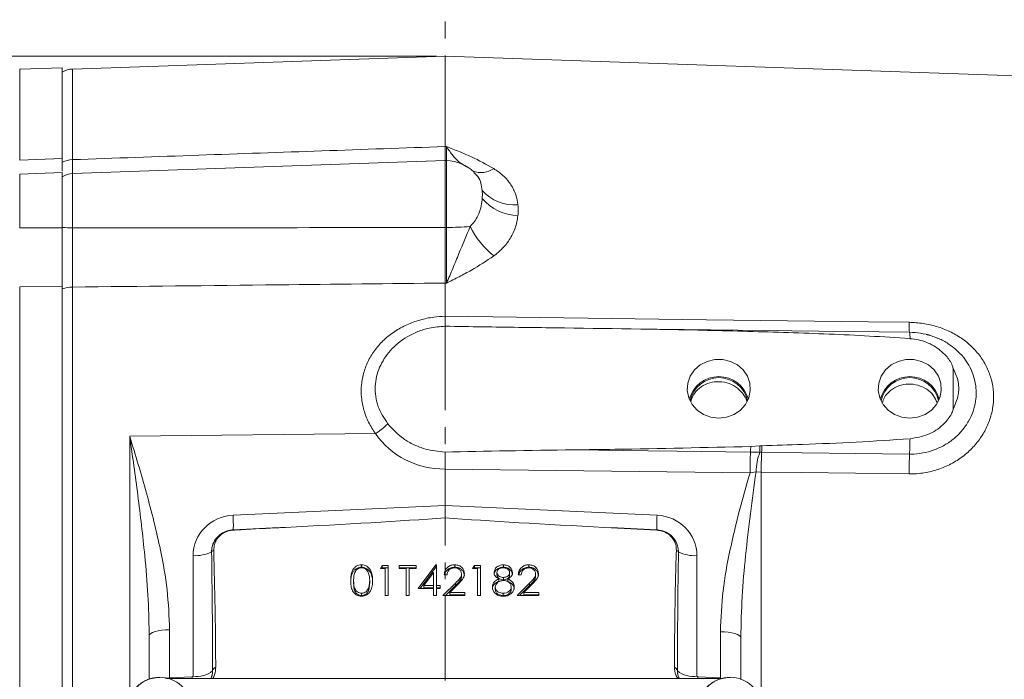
# Model space of a CAD drawing. Header units: inches. Extents: x 0.3 to 33.9, y 0.2 to 21.7.
# Tile 5 of 22: x 6.3 to 12.2, y 9.4 to 13.3. Entities that reach past the tile are written whole.
import ezdxf

# ---------------------------------------------------------------- set-up
doc = ezdxf.new("R2010")
doc.units = ezdxf.units.IN
doc.header["$MEASUREMENT"] = 0
doc.linetypes.add('CENTERX2', pattern=[0.8, 0.5, -0.1, 0.1, -0.1])
doc.layers.add('SLD-0', color=7, linetype='Continuous', lineweight=15)
doc.styles.add('SLDTEXTSTYLE0', font='TXT', dxfattribs={"width": 0.75})
doc.dimstyles.new('SLDDIMSTYLE0', dxfattribs={"dimtxt": 0.25, "dimasz": 0.13, "dimexe": 0, "dimexo": 0.0625, "dimgap": 0.0625, "dimtad": 0, "dimtih": 1, "dimtoh": 1, "dimrnd": 1e-09, "dimzin": 12, "dimdsep": 46, "dimtxsty": 'SLDTEXTSTYLE0', "dimsah": 1, "dimcen": 0.09, "dimadec": 0, "dimazin": 3, "dimtfac": 1, "dimtofl": 0, "dimtmove": 0, "dimatfit": 3, "dimfxl": 1, "dimfrac": 2, "dimtolj": 1, "dimtzin": 12, "dimarcsym": 0})

# ---------------------------------------------------------------- blocks, each defined once
blk = doc.blocks.new('_D_6')
at = {"layer": 'SLD-0'}
for p, q in [((4.8758, 11.643), (4.8758, 15.2266)), ((4.8758, 15.1016), (6.156, 15.1016)), ((6.2956, 15.1384), (6.2448, 15.1384)), ((6.2448, 15.1384), (6.2448, 14.7415)), ((7.4385, 15.1384), (7.4893, 15.1384)), ((7.4893, 15.1384), (7.4893, 14.7415)), ((8.8583, 15.1016), (7.578, 15.1016)), ((6.2448, 14.7415), (6.2956, 14.7415)), ((7.4893, 14.7415), (7.4385, 14.7415))]:
    blk.add_line(p, q, dxfattribs=at)
for points in [[(4.8758, 15.1016), (5.0058, 15.0816), (5.0058, 15.1216)], [(8.8583, 15.1016), (8.7283, 15.1216), (8.7283, 15.0816)]]:
    blk.add_solid(points, dxfattribs=at)
at = {"layer": 'SLD-0', "char_height": 0.25, "attachment_point": 1, "style": 'SLDTEXTSTYLE0'}
for s, insert in [('3.98', (6.4422, 15.5114, -0.8581)), ('101.16', (6.359, 15.0638, -0.8581))]:
    blk.add_mtext(s, dxfattribs=dict(at, insert=insert))
blk = doc.blocks.new('_D_7')
at = {"layer": 'SLD-0'}
for p, q in [((6.2838, 12.9724), (6.2838, 14.0317)), ((7.0919, 13.9435), (7.0411, 13.9435)), ((7.0411, 13.9435), (7.0411, 13.5467)), ((8.0501, 13.9435), (8.1009, 13.9435)), ((8.1009, 13.9435), (8.1009, 13.5467)), ((6.2838, 13.9067), (6.9524, 13.9067)), ((8.8583, 13.9067), (8.1897, 13.9067)), ((7.0411, 13.5467), (7.0919, 13.5467)), ((8.1009, 13.5467), (8.0501, 13.5467))]:
    blk.add_line(p, q, dxfattribs=at)
for points in [[(6.2838, 13.9067), (6.4138, 13.8867), (6.4138, 13.9267)], [(8.8583, 13.9067), (8.7283, 13.9267), (8.7283, 13.8867)]]:
    blk.add_solid(points, dxfattribs=at)
at = {"layer": 'SLD-0', "char_height": 0.25, "attachment_point": 1, "style": 'SLDTEXTSTYLE0'}
for s, insert in [('2.57', (7.1462, 14.3166, -0.8581)), ('65.39', (7.1554, 13.8689, -0.8581))]:
    blk.add_mtext(s, dxfattribs=dict(at, insert=insert))
blk = doc.blocks.new('_D_8')
at = {"layer": 'SLD-0'}
for p, q in [((13.3825, 12.1594), (13.3825, 14.0317)), ((10.5489, 13.9435), (10.4981, 13.9435)), ((10.4981, 13.9435), (10.4981, 13.5467)), ((11.6918, 13.9435), (11.7426, 13.9435)), ((11.7426, 13.9435), (11.7426, 13.5467)), ((8.8583, 13.9067), (10.4094, 13.9067)), ((13.3825, 13.9067), (11.8314, 13.9067)), ((10.4981, 13.5467), (10.5489, 13.5467)), ((11.7426, 13.5467), (11.6918, 13.5467))]:
    blk.add_line(p, q, dxfattribs=at)
for points in [[(8.8583, 13.9067), (8.9883, 13.8867), (8.9883, 13.9267)], [(13.3825, 13.9067), (13.2525, 13.9267), (13.2525, 13.8867)]]:
    blk.add_solid(points, dxfattribs=at)
at = {"layer": 'SLD-0', "char_height": 0.25, "attachment_point": 1, "style": 'SLDTEXTSTYLE0'}
for s, insert in [('4.52', (10.6955, 14.3166, -0.8581)), ('114.91', (10.6124, 13.8689, -0.8581))]:
    blk.add_mtext(s, dxfattribs=dict(at, insert=insert))
blk = doc.blocks.new('_D_9')
at = {"layer": 'SLD-0'}
for p, q in [((15.1743, 10.6564), (15.1743, 15.2266)), ((8.8583, 15.1016), (11.3053, 15.1016)), ((11.4448, 15.1384), (11.394, 15.1384)), ((11.394, 15.1384), (11.394, 14.7415)), ((12.5877, 15.1384), (12.6385, 15.1384)), ((12.6385, 15.1384), (12.6385, 14.7415)), ((15.1743, 15.1016), (12.7273, 15.1016)), ((11.394, 14.7415), (11.4448, 14.7415)), ((12.6385, 14.7415), (12.5877, 14.7415))]:
    blk.add_line(p, q, dxfattribs=at)
for points in [[(8.8583, 15.1016), (8.9883, 15.0816), (8.9883, 15.1216)], [(15.1743, 15.1016), (15.0443, 15.1216), (15.0443, 15.0816)]]:
    blk.add_solid(points, dxfattribs=at)
at = {"layer": 'SLD-0', "char_height": 0.25, "attachment_point": 1, "style": 'SLDTEXTSTYLE0'}
for s, insert in [('6.32', (11.5915, 15.5114, -0.8581)), ('160.43', (11.5083, 15.0638, -0.8581))]:
    blk.add_mtext(s, dxfattribs=dict(at, insert=insert))
blk = doc.blocks.new('_D_11')
at = {"layer": 'SLD-0'}
for p, q in [((8.8083, 13.0604), (2.4073, 13.0604)), ((2.5323, 13.0604), (2.5323, 9.6814)), ((1.9608, 9.3074), (1.9101, 9.3074)), ((1.9101, 9.3074), (1.9101, 8.9105)), ((3.1038, 9.3074), (3.1546, 9.3074)), ((3.1546, 9.3074), (3.1546, 8.9105)), ((1.9101, 8.9105), (1.9608, 8.9105)), ((2.5323, 5.4808), (2.5323, 8.8597)), ((3.1546, 8.9105), (3.1038, 8.9105)), ((5.3112, 5.4808), (2.4073, 5.4808))]:
    blk.add_line(p, q, dxfattribs=at)
for points in [[(2.5323, 13.0604), (2.5123, 12.9304), (2.5523, 12.9304)], [(2.5323, 5.4808), (2.5523, 5.6108), (2.5123, 5.6108)]]:
    blk.add_solid(points, dxfattribs=at)
at = {"layer": 'SLD-0', "char_height": 0.25, "attachment_point": 1, "style": 'SLDTEXTSTYLE0'}
for s, insert in [('7.58', (2.1075, 9.6804, -0.8581)), ('192.52', (2.0243, 9.2328, -0.8581))]:
    blk.add_mtext(s, dxfattribs=dict(at, insert=insert))

msp = doc.modelspace()

# ---------------------------------------------------------------- linework, layer by layer
at = {"color": 7, "linetype": 'Continuous', "lineweight": 15}
for p, q in [((8.8583, 13.0604), (6.6541, 12.9834)), ((12.4069, 12.9364), (8.8583, 13.0604)), ((8.8583, 12.5244), (8.8583, 13.0604)), ((6.5938, 12.9912), (6.3417, 12.9824)), ((6.5938, 12.4537), (6.5938, 12.9912)), ((8.867, 12.5241), (8.8583, 12.5244)), ((6.3417, 12.4448), (6.5938, 12.4537)), ((6.5938, 12.4316), (6.5938, 12.4537)), ((8.8583, 12.4414), (6.6541, 12.3644)), ((8.867, 12.4411), (8.8583, 12.4414)), ((8.8583, 12.4414), (8.8583, 12.0459)), ((6.5938, 12.3706), (6.3417, 12.3618)), ((6.5938, 12.0438), (6.5938, 12.3706)), ((6.3417, 12.0437), (6.5938, 12.0438)), ((8.867, 12.0459), (8.8583, 12.0459)), ((8.8583, 11.5199), (8.8583, 11.7165)), ((8.8583, 11.7165), (8.867, 11.7164)), ((6.3417, 11.6945), (6.5938, 11.6972)), ((6.3417, 8.2662), (6.3417, 11.6945)), ((6.5938, 8.2635), (6.5938, 11.6972)), ((6.6541, 8.2675), (6.6541, 11.6932)), ((8.8583, 11.5199), (8.8583, 11.5199)), ((11.8651, 11.2081), (11.8651, 10.9745)), ((6.9925, 10.8114), (8.4466, 10.8254)), ((10.6671, 10.7496), (10.7203, 10.7534)), ((10.7203, 10.7534), (10.7333, 10.7543)), ((10.6658, 10.7165), (10.7209, 10.7153)), ((8.8583, 10.4009), (8.8583, 10.616)), ((8.8583, 10.616), (10.6631, 10.5933)), ((8.8583, 10.616), (8.8583, 10.616)), ((10.6631, 10.5933), (10.6983, 10.599)), ((10.6983, 10.599), (10.7289, 10.598)), ((8.8583, 10.4009), (7.6039, 10.3428)), ((10.1126, 10.3428), (8.8583, 10.4009)), ((8.8583, 10.4009), (8.8583, 10.3269)), ((9.8027, 10.2708), (10.1112, 10.2547)), ((7.3675, 10.1036), (7.3675, 9.3907)), ((10.3491, 9.3907), (10.3491, 10.1036)), ((8.364, 10.0351), (8.364, 10.0495)), ((8.4758, 10.0267), (8.487, 10.0449)), ((8.5051, 10.0267), (8.4758, 10.0267)), ((8.4846, 10.0267), (8.487, 10.0306)), ((8.487, 10.0449), (8.5221, 10.0449)), ((8.487, 10.0306), (8.487, 10.0449)), ((8.487, 10.0306), (8.5221, 10.0306)), ((8.5051, 9.8675), (8.5051, 10.0267)), ((8.5221, 10.0449), (8.5221, 9.8675)), ((8.5879, 10.0449), (8.6878, 10.0449)), ((8.5879, 10.0267), (8.5879, 10.0449)), ((8.5879, 10.0306), (8.6878, 10.0306)), ((8.6293, 10.0267), (8.5879, 10.0267)), ((8.6293, 9.8675), (8.6293, 10.0267)), ((8.6464, 10.0267), (8.6464, 9.8675)), ((8.6878, 10.0267), (8.6464, 10.0267)), ((8.6878, 10.0449), (8.6878, 10.0267)), ((8.6999, 9.9085), (8.8037, 10.0495)), ((8.7105, 9.9085), (8.8037, 10.0351)), ((8.8037, 10.0495), (8.8071, 10.0495)), ((8.8037, 10.0351), (8.8037, 10.0495)), ((8.8037, 10.0351), (8.8071, 10.0351)), ((8.8071, 10.0495), (8.8071, 9.9267)), ((8.9154, 10.0351), (8.9154, 10.0495)), ((9.0215, 10.0267), (9.0326, 10.0449)), ((9.0507, 10.0267), (9.0215, 10.0267)), ((9.0303, 10.0267), (9.0326, 10.0306)), ((9.0326, 10.0449), (9.0678, 10.0449)), ((9.0326, 10.0306), (9.0326, 10.0449)), ((9.0326, 10.0306), (9.0678, 10.0306)), ((9.0507, 9.8675), (9.0507, 10.0267)), ((9.0678, 10.0449), (9.0678, 9.8675)), ((9.2038, 10.0351), (9.2038, 10.0495)), ((9.3538, 10.0351), (9.3538, 10.0495)), ((8.7901, 10.0037), (8.7334, 9.9267)), ((8.7901, 9.9267), (8.7901, 10.0037)), ((8.8705, 9.9903), (8.8534, 9.9903)), ((8.9557, 9.981), (8.9557, 9.9953)), ((9.1652, 9.9894), (9.1652, 10.0037)), ((9.1759, 9.952), (9.1759, 9.9664)), ((9.2036, 9.9601), (9.2036, 9.9744)), ((9.2308, 9.952), (9.2308, 9.9664)), ((9.2407, 9.9897), (9.2407, 10.0041)), ((9.3089, 9.9903), (9.2919, 9.9903)), ((9.3942, 9.981), (9.3942, 9.9953)), ((8.3175, 9.9419), (8.3175, 9.9562)), ((8.4053, 9.8973), (8.4053, 9.9116)), ((8.4125, 9.9419), (8.4125, 9.9562)), ((8.7901, 9.9085), (8.6999, 9.9085)), ((8.7334, 9.9123), (8.7334, 9.9267)), ((8.7334, 9.9267), (8.7901, 9.9267)), ((8.7334, 9.9123), (8.7901, 9.9123)), ((8.7901, 9.9123), (8.7901, 9.9267)), ((8.7901, 9.8675), (8.7901, 9.9085)), ((8.8071, 9.9267), (8.829, 9.9267)), ((8.8071, 9.9123), (8.8071, 9.9267)), ((8.8071, 9.9123), (8.829, 9.9123)), ((8.8071, 9.9085), (8.8071, 9.8675)), ((8.829, 9.9085), (8.8071, 9.9085)), ((8.829, 9.9267), (8.829, 9.9085)), ((8.8461, 9.8675), (8.9198, 9.941)), ((8.8605, 9.8675), (8.9198, 9.9266)), ((8.9343, 9.9331), (8.8868, 9.8857)), ((8.9198, 9.9266), (8.9198, 9.941)), ((9.1555, 9.9029), (9.1555, 9.9172)), ((9.2505, 9.9046), (9.2505, 9.9189)), ((9.2846, 9.8675), (9.3582, 9.941)), ((9.2989, 9.8675), (9.3582, 9.9266)), ((9.3728, 9.9331), (9.3252, 9.8857)), ((9.3582, 9.9266), (9.3582, 9.941)), ((8.3646, 9.8669), (8.3646, 9.8812)), ((8.5221, 9.8675), (8.5051, 9.8675)), ((8.6464, 9.8675), (8.6293, 9.8675)), ((8.8071, 9.8675), (8.7901, 9.8675)), ((8.9752, 9.8675), (8.8461, 9.8675)), ((8.8868, 9.8857), (8.9752, 9.8857)), ((8.8868, 9.8714), (8.8868, 9.8857)), ((8.8868, 9.8714), (8.9752, 9.8714)), ((8.9752, 9.8857), (8.9752, 9.8675)), ((9.0678, 9.8675), (9.0507, 9.8675)), ((9.2029, 9.8669), (9.2029, 9.8812)), ((9.4137, 9.8675), (9.2846, 9.8675)), ((9.3252, 9.8857), (9.4137, 9.8857)), ((9.3252, 9.8714), (9.3252, 9.8857)), ((9.3252, 9.8714), (9.4137, 9.8714)), ((9.4137, 9.8857), (9.4137, 9.8675)), ((7.1078, 9.6467), (7.1083, 9.6308)), ((7.1083, 9.6308), (7.1083, 9.3724)), ((7.2289, 9.3796), (7.2289, 9.6652)), ((10.4876, 9.6531), (10.4876, 9.3796)), ((10.6083, 9.3701), (10.6083, 9.6186)), ((7.3626, 9.3858), (7.2289, 9.3796)), ((7.3675, 9.3907), (7.3626, 9.3858)), ((7.4832, 9.4222), (7.4815, 9.4077)), ((10.2355, 9.4076), (10.2367, 9.399)), ((10.3539, 9.3858), (10.3491, 9.3907)), ((10.4876, 9.3796), (10.3539, 9.3858)), ((10.4974, 9.3764), (7.2096, 9.3764))]:
    msp.add_line(p, q, dxfattribs=at)
at = {"color": 8, "linetype": 'Continuous', "lineweight": 15}
for p, q in [((6.3417, 12.4448), (6.3417, 12.9824)), ((6.6541, 12.447), (6.6541, 12.9834)), ((8.867, 12.4411), (8.867, 12.0459)), ((6.3417, 12.0437), (6.3417, 12.3618)), ((6.6541, 12.0434), (6.6541, 12.3644)), ((6.9925, 10.8114), (6.9925, 9.3194)), ((10.7289, 9.3144), (10.7289, 10.598)), ((7.2289, 9.3796), (7.229, 9.3764)), ((7.3626, 9.3858), (7.363, 9.3764)), ((10.3539, 9.3858), (10.3536, 9.3764)), ((10.4876, 9.3796), (10.4875, 9.3764))]:
    msp.add_line(p, q, dxfattribs=at)
at = {"color": 7, "linetype": 'Continuous', "lineweight": 15, "flags": 128}
for points in [[(11.6041, 11.4846), (11.3642, 11.4876), (10.4048, 11.5), (8.8583, 11.5199)], [(11.6072, 11.4253), (11.0701, 11.4321), (9.7943, 11.4483)], [(10.4783, 10.917), (10.5247, 10.9225), (10.5682, 10.9385), (10.6061, 10.9642), (10.6359, 10.9979), (10.6559, 11.0374), (10.6646, 11.0804), (10.6617, 11.124), (10.6472, 11.1655), (10.6221, 11.2024), (10.588, 11.2323), (10.547, 11.2534), (10.5017, 11.2642), (10.4549, 11.2642), (10.4095, 11.2534), (10.3685, 11.2323), (10.3344, 11.2024), (10.3093, 11.1655), (10.2949, 11.124), (10.2919, 11.0804), (10.3007, 11.0374), (10.3206, 10.9979), (10.3505, 10.9642), (10.3883, 10.9385), (10.4318, 10.9225), (10.4783, 10.917)], [(11.6083, 10.917), (11.6547, 10.9225), (11.6982, 10.9385), (11.7361, 10.9642), (11.7659, 10.9979), (11.7859, 11.0374), (11.7946, 11.0804), (11.7917, 11.124), (11.7772, 11.1655), (11.7521, 11.2024), (11.718, 11.2323), (11.677, 11.2534), (11.6317, 11.2642), (11.5849, 11.2642), (11.5395, 11.2534), (11.4985, 11.2323), (11.4644, 11.2024), (11.4393, 11.1655), (11.4249, 11.124), (11.4219, 11.0804), (11.4307, 11.0374), (11.4506, 10.9979), (11.4805, 10.9642), (11.5183, 10.9385), (11.5618, 10.9225), (11.6083, 10.917)], [(9.6225, 10.7295), (10.0576, 10.7241), (10.2305, 10.7219), (10.6658, 10.7165)], [(10.7318, 10.7155), (10.9716, 10.7125), (11.607, 10.7046)], [(10.7289, 10.598), (10.9688, 10.595), (11.6041, 10.5871)], [(7.2289, 9.6652), (7.2052, 9.6643), (7.1824, 9.6622), (7.1616, 9.659), (7.1434, 9.6547), (7.1284, 9.6495), (7.1174, 9.6437), (7.1106, 9.6373), (7.1083, 9.6308)], [(10.4876, 9.6531), (10.5114, 9.6522), (10.5341, 9.6501), (10.555, 9.6469), (10.5732, 9.6426), (10.5881, 9.6374), (10.5992, 9.6315), (10.606, 9.6252), (10.6083, 9.6186)]]:
    msp.add_lwpolyline(points, dxfattribs=at)
at = {"color": 7, "linetype": 'Continuous', "lineweight": 15}
for centre, radius, start, end in [((6.6583, 12.8635), 0.12, 92, 122.51361), ((6.6574, 12.308), 0.139, 91.37839, 117.24891), ((8.8583, 12.1912), 0.25, 46.69034, 88), ((6.6583, 12.2445), 0.12, 92, 122.51361), ((9.2701, 12.4373), 0.2586, 222.11947, 274.33969), ((9.2998, 12.4045), 0.2895, 220.09861, 268.00418), ((6.6557, 12.8303), 0.787, 265.48462, 269.88045), ((8.8656, 14.1881), 2.1423, 270.03857, 273.78558), ((9.4671, 12.2784), 0.5134, 206.34605, 231.43211), ((6.6565, 11.5039), 0.1893, 90.73819, 109.35682), ((10.4783, 10.9821), 0.181, 15.2306, 164.7694), ((10.4783, 10.9832), 0.1737, 11.93504, 168.06496), ((11.6083, 10.9821), 0.181, 15.23061, 164.76939), ((11.6083, 10.9832), 0.1737, 11.93506, 168.06494), ((8.2265, 11.1702), 0.4092, 302.55088, 315.66415), ((9.1104, 10.8206), 2.4992, 357.33879, 359.41525), ((8.925, 10.8), 1.7428, 357.25501, 358.34587), ((9.8443, 10.7204), 0.8766, 359.66255, 2.15308), ((9.0243, 10.8009), 1.7096, 357.13688, 358.43652), ((13.5944, 10.59), 2.9313, 177.52697, 179.93567), ((11.0593, 10.5892), 0.3611, 159.55921, 178.43876), ((13.4944, 10.5894), 2.7655, 177.38672, 179.82343), ((14.3634, 10.5785), 2.7593, 177.38061, 179.82168), ((6.5515, 10.2805), 1.0543, 358.69535, 3.39106), ((11.165, 10.2805), 1.0542, 176.60866, 181.30493), ((7.6217, 10.2541), 0.0163, 171.57427, 177.89978), ((10.0949, 10.2541), 0.0164, 2.10845, 8.4175), ((7.3814, 10.3133), 0.2102, 266.1926, 297.08373), ((7.5163, 10.0891), 0.054, 119.60351, 136.62282), ((10.2002, 10.0891), 0.054, 43.37776, 60.39591), ((10.3351, 10.3133), 0.2102, 242.91629, 273.80738), ((7.5142, 9.4138), 0.0321, 113.25019, 164.74673), ((10.2024, 9.4138), 0.0321, 15.25346, 66.74962), ((7.1703, 9.1989), 0.1852, 2.71447, 177.28553), ((7.3916, 9.53), 0.1414, 260.18419, 310.35339), ((10.325, 9.53), 0.1414, 229.64658, 279.81585), ((10.5453, 9.1989), 0.1852, 2.71451, 177.28549)]:
    msp.add_arc(centre, radius, start, end, dxfattribs=at)
at = {"color": 8, "linetype": 'Continuous', "lineweight": 15}
for centre, radius, start, end in [((9.0706, 12.5044), 0.134, 249.31856, 304.76067), ((11.9275, 11.4692), 0.3238, 177.28459, 187.84466), ((11.4421, 11.396), 0.1676, 357.08879, 10.07211)]:
    msp.add_arc(centre, radius, start, end, dxfattribs=at)
at = {"color": 7, "linetype": 'Continuous', "lineweight": 15}
for centre, major_axis, ratio, start_param, end_param in [((8.8625, 11.0985), (0.4929, 0.0872), 0.962793, 3.561487, 4.53521), ((10.8139, 10.6245), (3.4254, 0), 0.032706, 1.926023, 2.17838), ((7.6125, 10.1067), (0.2415, 0.0428), 0.962793, 1.4369, 2.97279), ((6.5213, 10.326), (3.1511, 0.1027), 0.035536, 5.168987, 5.546744), ((11.1953, 10.326), (3.1511, -0.1027), 0.035536, 3.878034, 4.255791), ((10.1041, 10.1067), (0.2415, -0.0428), 0.962793, 0.168803, 1.704693), ((-25.3686, 8.8508), (75.3191, 3.441), 0.001485, 5.165463, 5.170022), ((43.0852, 8.8508), (75.3191, -3.441), 0.001485, 4.254756, 4.259315), ((7.3633, 9.2139), (0.0043, 2.6055), 0.046027, 4.792529, 5.070198), ((10.3533, 9.2139), (-0.0043, 2.6055), 0.046027, 1.212987, 1.490656)]:
    msp.add_ellipse(centre, major_axis=major_axis, ratio=ratio, start_param=start_param, end_param=end_param, dxfattribs=at)
at = {"color": 8, "linetype": 'Continuous', "lineweight": 15}
msp.add_ellipse((7.2333, 9.3249), major_axis=(0.1249, 0.0102), ratio=0.438104, start_param=1.569865, end_param=1.771679, dxfattribs=at)
at = {"color": 7, "linetype": 'Continuous', "lineweight": 15}
for points, knots in [([(8.8583, 12.5244), (8.3725, 12.5074), (7.6378, 12.4817), (6.903, 12.4558), (6.6541, 12.447)], [0, 0, 0, 0, 0.661168, 1, 1, 1, 1]), ([(8.8583, 12.5244), (8.8583, 12.5096), (8.8583, 12.4794), (8.8583, 12.4504), (8.8583, 12.4428), (8.8583, 12.4391)], [0, 0, 0, 0, 0.329952, 0.67005, 1, 1, 1, 1]), ([(9.147, 12.3943), (9.1036, 12.4184), (9.0381, 12.4547), (8.9418, 12.4949), (8.8923, 12.5144), (8.8673, 12.524), (8.867, 12.5241)], [0, 0, 0, 0, 0.493398, 0.745029, 0.997453, 1, 1, 1, 1]), ([(6.5938, 12.3797), (6.5938, 12.3873), (6.5938, 12.4041), (6.5938, 12.4362), (6.5938, 12.4537)], [0, 0, 0, 0, 0.451661, 1, 1, 1, 1]), ([(9.2897, 12.1795), (9.2892, 12.184), (9.286, 12.2095), (9.2734, 12.2554), (9.2427, 12.31), (9.2006, 12.3573), (9.165, 12.3819), (9.147, 12.3943)], [0, 0, 0, 0, 0.054789, 0.306863, 0.566571, 0.779999, 1, 1, 1, 1]), ([(9.0784, 12.2181), (9.0781, 12.2147), (9.0766, 12.1964), (9.0705, 12.1616), (9.0529, 12.1059), (9.0241, 12.0712), (9.007, 12.0506)], [0, 0, 0, 0, 0.061603, 0.328468, 0.601193, 1, 1, 1, 1]), ([(9.2897, 12.1152), (9.2906, 12.126), (9.2923, 12.1477), (9.2906, 12.1689), (9.2897, 12.1795)], [0, 0, 0, 0, 0.5, 1, 1, 1, 1]), ([(9.147, 11.877), (9.1645, 11.8912), (9.2001, 11.9201), (9.2434, 11.9758), (9.277, 12.0418), (9.2854, 12.0904), (9.2897, 12.1152)], [0, 0, 0, 0, 0.21336, 0.43352, 0.711269, 1, 1, 1, 1]), ([(6.5938, 11.6972), (6.5938, 11.7249), (6.5938, 11.7763), (6.5938, 11.8608), (6.5938, 11.9492), (6.5938, 12.0107), (6.5938, 12.0438)], [0, 0, 0, 0, 0.266835, 0.494114, 0.727989, 1, 1, 1, 1]), ([(6.6541, 11.6932), (6.654, 11.7189), (6.6538, 11.7712), (6.6538, 11.8588), (6.6538, 11.9508), (6.654, 12.0121), (6.6541, 12.0434)], [0, 0, 0, 0, 0.245724, 0.500002, 0.745724, 1, 1, 1, 1]), ([(8.8583, 12.0459), (8.4691, 12.0452), (7.7344, 12.0439), (6.9997, 12.0435), (6.6541, 12.0434)], [0, 0, 0, 0, 0.529676, 1, 1, 1, 1]), ([(8.8583, 12.0459), (8.8583, 12.0174), (8.8583, 11.9595), (8.8583, 11.8741), (8.8583, 11.7911), (8.8583, 11.7416), (8.8583, 11.7165)], [0, 0, 0, 0, 0.246215, 0.500001, 0.746214, 1, 1, 1, 1]), ([(9.007, 12.0506), (8.9845, 11.9969), (8.9491, 11.9126), (8.9037, 11.8011), (8.8795, 11.7443), (8.8671, 11.7167), (8.867, 11.7164)], [0, 0, 0, 0, 0.458943, 0.721865, 0.99767, 1, 1, 1, 1]), ([(8.867, 12.0459), (8.8672, 12.0182), (8.8675, 11.962), (8.8676, 11.8773), (8.8675, 11.7932), (8.8672, 11.7423), (8.867, 11.7164)], [0, 0, 0, 0, 0.239385, 0.485722, 0.738731, 1, 1, 1, 1]), ([(8.867, 11.7164), (8.8673, 11.7166), (8.8923, 11.7291), (8.9418, 11.7541), (9.0381, 11.8046), (9.1036, 11.8482), (9.147, 11.877)], [0, 0, 0, 0, 0.002547, 0.254971, 0.506602, 1, 1, 1, 1]), ([(6.6541, 11.6932), (7.0601, 11.6975), (7.7948, 11.7052), (8.5295, 11.713), (8.8583, 11.7165)], [0, 0, 0, 0, 0.55255, 1, 1, 1, 1]), ([(8.8583, 11.5199), (8.8361, 11.5187), (8.786, 11.5161), (8.7094, 11.4996), (8.6313, 11.4714), (8.5597, 11.4318), (8.4968, 11.3828), (8.4444, 11.3249), (8.4037, 11.2603), (8.3761, 11.1898), (8.3618, 11.1158), (8.362, 11.0399), (8.3762, 10.9645), (8.4036, 10.8914), (8.4323, 10.8474), (8.4466, 10.8254)], [0, 0, 0, 0, 0.063203, 0.143144, 0.223081, 0.302355, 0.381619, 0.459397, 0.53716, 0.614037, 0.690903, 0.767944, 0.844988, 0.922487, 1, 1, 1, 1]), ([(8.8583, 11.5199), (8.8583, 11.5089), (8.8584, 11.4869), (8.8584, 11.4683), (8.8584, 11.4634), (8.8584, 11.4615)], [0, 0, 0, 0, 0.381475, 0.762946, 1, 1, 1, 1]), ([(11.6041, 10.5871), (11.6238, 10.5875), (11.6715, 10.5884), (11.746, 10.6028), (11.8249, 10.6306), (11.8975, 10.671), (11.9617, 10.7217), (12.0156, 10.7817), (12.058, 10.8484), (12.0874, 10.9203), (12.1036, 10.9953), (12.1054, 11.0711), (12.0933, 11.146), (12.0669, 11.2172), (12.0276, 11.2831), (11.9763, 11.3414), (11.915, 11.3914), (11.845, 11.4314), (11.7685, 11.461), (11.6874, 11.4801), (11.6319, 11.4831), (11.6041, 11.4846)], [0, 0, 0, 0, 0.038378, 0.09291, 0.14744, 0.201566, 0.255685, 0.308751, 0.361806, 0.414177, 0.466541, 0.51909, 0.571642, 0.624715, 0.677797, 0.731116, 0.784444, 0.838115, 0.891792, 0.945895, 1, 1, 1, 1]), ([(8.5191, 10.8843), (8.4979, 10.9169), (8.4652, 10.9671), (8.447, 11.0447), (8.4426, 11.1239), (8.4654, 11.2207), (8.5315, 11.3231), (8.615, 11.3913), (8.6965, 11.4306), (8.7717, 11.4546), (8.8269, 11.459), (8.8584, 11.4615)], [0, 0, 0, 0, 0.1399507, 0.215666, 0.2913662, 0.4326334, 0.5748748, 0.7273899, 0.8092192, 0.8910564, 1, 1, 1, 1]), ([(8.8584, 11.4615), (8.9326, 11.4601), (9.1493, 11.4561), (9.366, 11.4535), (9.5085, 11.4518)], [0, 0, 0, 0, 0.342434, 1, 1, 1, 1]), ([(11.6095, 11.3875), (11.5297, 11.393), (11.2903, 11.4094), (10.8905, 11.424), (10.27, 11.4416), (9.8092, 11.4477), (9.5085, 11.4518)], [0, 0, 0, 0, 0.114166, 0.342488, 0.570881, 1, 1, 1, 1]), ([(11.7702, 11.3905), (11.7588, 11.3954), (11.7275, 11.4089), (11.6724, 11.4214), (11.6289, 11.424), (11.6072, 11.4253)], [0, 0, 0, 0, 0.221881, 0.612286, 1, 1, 1, 1]), ([(11.8651, 11.2081), (11.8634, 11.2153), (11.8565, 11.244), (11.8193, 11.2945), (11.7522, 11.3491), (11.6751, 11.3794), (11.6261, 11.3855), (11.6095, 11.3875)], [0, 0, 0, 0, 0.070467, 0.277117, 0.563291, 0.852377, 1, 1, 1, 1]), ([(11.7251, 11.407), (11.722, 11.4082), (11.7159, 11.4108), (11.7091, 11.4113), (11.7057, 11.4116)], [0, 0, 0, 0, 0.491657, 1, 1, 1, 1]), ([(11.8651, 11.2081), (11.8716, 11.1957), (11.8909, 11.159), (11.8998, 11.1062), (11.8952, 11.0387), (11.8777, 11.0013), (11.8651, 10.9745)], [0, 0, 0, 0, 0.1693715, 0.5001378, 0.6420923, 1, 1, 1, 1]), ([(10.6436, 11.0156), (10.6436, 11.016), (10.6414, 11.0343), (10.6195, 11.0667), (10.5796, 11.1056), (10.526, 11.1293), (10.4677, 11.1358), (10.4103, 11.1243), (10.3612, 11.096), (10.3257, 11.0575), (10.3166, 11.0265), (10.3126, 11.013)], [0, 0, 0, 0, 0.003081, 0.13109, 0.259145, 0.387161, 0.515039, 0.64293, 0.771116, 0.899571, 1, 1, 1, 1]), ([(11.7696, 11.0097), (11.7637, 11.0236), (11.7506, 11.0543), (11.7101, 11.0904), (11.6577, 11.1147), (11.5992, 11.1216), (11.5418, 11.1107), (11.4924, 11.0828), (11.4579, 11.0465), (11.4489, 11.018), (11.4454, 11.0068)], [0, 0, 0, 0, 0.110539, 0.244207, 0.37784, 0.511323, 0.644808, 0.778602, 0.912691, 1, 1, 1, 1]), ([(11.6095, 10.7951), (11.6457, 10.8013), (11.7177, 10.8137), (11.8008, 10.8682), (11.8444, 10.9223), (11.8621, 10.9568), (11.8644, 10.9705), (11.8651, 10.9745)], [0, 0, 0, 0, 0.322606, 0.642638, 0.869131, 0.960935, 1, 1, 1, 1]), ([(8.8584, 10.7165), (8.819, 10.7204), (8.7555, 10.7266), (8.6737, 10.7588), (8.5935, 10.8039), (8.5482, 10.8529), (8.5191, 10.8843)], [0, 0, 0, 0, 0.297419, 0.479519, 0.666966, 1, 1, 1, 1]), ([(7.2289, 9.6652), (7.2255, 9.7438), (7.2187, 9.9019), (7.1701, 10.1723), (7.0942, 10.4751), (7.0267, 10.6986), (6.9927, 10.8107), (6.9925, 10.8114)], [0, 0, 0, 0, 0.2009478, 0.404035, 0.7007614, 0.9982532, 1, 1, 1, 1]), ([(10.7333, 10.7543), (10.8132, 10.7568), (10.9993, 10.7627), (11.2916, 10.774), (11.5035, 10.7881), (11.6095, 10.7951)], [0, 0, 0, 0, 0.273533, 0.636702, 1, 1, 1, 1]), ([(9.6225, 10.7295), (9.7025, 10.7306), (10.0508, 10.735), (10.3989, 10.7433), (10.6671, 10.7496)], [0, 0, 0, 0, 0.2297206, 1, 1, 1, 1]), ([(8.8584, 10.7165), (8.8584, 10.7096), (8.8584, 10.6911), (8.8584, 10.6559), (8.8583, 10.6293), (8.8583, 10.616)], [0, 0, 0, 0, 0.230653, 0.615325, 1, 1, 1, 1]), ([(10.7209, 10.7153), (10.7225, 10.7154), (10.7261, 10.7155), (10.7298, 10.7155), (10.7318, 10.7155)], [0, 0, 0, 0, 0.448953, 1, 1, 1, 1]), ([(10.6631, 10.5933), (10.6411, 10.5172), (10.5971, 10.3649), (10.5419, 10.1326), (10.4983, 9.8955), (10.4912, 9.7341), (10.4876, 9.6531)], [0, 0, 0, 0, 0.247523, 0.495355, 0.746644, 1, 1, 1, 1]), ([(10.6083, 9.6186), (10.6101, 9.6994), (10.6138, 9.8613), (10.6359, 10.1058), (10.6642, 10.3523), (10.6869, 10.5167), (10.6983, 10.599)], [0, 0, 0, 0, 0.243652, 0.488293, 0.743873, 1, 1, 1, 1]), ([(7.6055, 10.2565), (7.5935, 10.255), (7.5678, 10.2518), (7.5373, 10.2362), (7.5094, 10.213), (7.4876, 10.1825), (7.4778, 10.1497), (7.4772, 10.1308), (7.4771, 10.1262)], [0, 0, 0, 0, 0.175563, 0.377503, 0.49269, 0.711013, 0.929956, 1, 1, 1, 1]), ([(7.4897, 10.136), (7.4906, 10.1491), (7.4926, 10.1752), (7.5129, 10.2105), (7.5435, 10.2375), (7.5765, 10.2516), (7.5978, 10.2539), (7.6053, 10.2547)], [0, 0, 0, 0, 0.220211, 0.44058, 0.660996, 0.880133, 1, 1, 1, 1]), ([(7.6053, 10.2547), (7.6103, 10.2549), (7.6353, 10.2563), (7.7381, 10.2618), (7.836, 10.2668), (7.9139, 10.2708)], [0, 0, 0, 0, 0.048249, 0.242972, 1, 1, 1, 1]), ([(10.2395, 10.1262), (10.2389, 10.135), (10.2375, 10.1579), (10.2243, 10.1897), (10.2002, 10.2205), (10.1679, 10.2438), (10.1353, 10.2546), (10.1159, 10.2561), (10.1111, 10.2565)], [0, 0, 0, 0, 0.133793, 0.349994, 0.507744, 0.714733, 0.929626, 1, 1, 1, 1]), ([(10.1112, 10.2547), (10.1248, 10.2527), (10.1519, 10.2487), (10.1872, 10.2271), (10.2133, 10.1967), (10.2259, 10.1644), (10.2266, 10.1437), (10.2269, 10.136)], [0, 0, 0, 0, 0.215697, 0.431707, 0.649626, 0.869325, 1, 1, 1, 1]), ([(7.5015, 9.4433), (7.5014, 9.4541), (7.5011, 9.5362), (7.4991, 9.7672), (7.4935, 9.9872), (7.4897, 10.136)], [0, 0, 0, 0, 0.046774, 0.355545, 1, 1, 1, 1]), ([(10.2269, 10.136), (10.225, 10.0689), (10.2184, 9.8381), (10.2164, 9.6071), (10.2151, 9.4433)], [0, 0, 0, 0, 0.290691, 1, 1, 1, 1]), ([(8.3005, 9.9562), (8.3007, 9.9665), (8.3012, 9.9872), (8.308, 10.0128), (8.3198, 10.0305), (8.3322, 10.0411), (8.3473, 10.0482), (8.3584, 10.049), (8.364, 10.0495)], [0, 0, 0, 0, 0.2505258, 0.5001638, 0.625273, 0.7501985, 0.8751107, 1, 1, 1, 1]), ([(8.3005, 9.9418), (8.3007, 9.9522), (8.3012, 9.9728), (8.308, 9.9984), (8.3198, 10.0161), (8.3322, 10.0267), (8.3473, 10.0339), (8.3584, 10.0347), (8.364, 10.0351)], [0, 0, 0, 0, 0.250526, 0.500164, 0.625273, 0.750198, 0.875111, 1, 1, 1, 1]), ([(8.3646, 10.0313), (8.3602, 10.0309), (8.3515, 10.0301), (8.3399, 10.0238), (8.3307, 10.0151), (8.3223, 10.0007), (8.318, 9.9805), (8.3177, 9.9643), (8.3175, 9.9562)], [0, 0, 0, 0, 0.1248746, 0.2498889, 0.3747253, 0.4997887, 0.7495002, 1, 1, 1, 1]), ([(8.364, 10.0495), (8.3696, 10.0491), (8.3808, 10.0482), (8.4012, 10.0389), (8.4194, 10.0179), (8.4286, 9.9874), (8.4292, 9.9666), (8.4296, 9.9562)], [0, 0, 0, 0, 0.125169, 0.250336, 0.498865, 0.749016, 1, 1, 1, 1]), ([(8.364, 10.0351), (8.3696, 10.0347), (8.3808, 10.0339), (8.4012, 10.0246), (8.4194, 10.0036), (8.4286, 9.9731), (8.4292, 9.9523), (8.4296, 9.9418)], [0, 0, 0, 0, 0.125169, 0.250336, 0.498865, 0.749017, 1, 1, 1, 1]), ([(8.4125, 9.9562), (8.4118, 9.9727), (8.4108, 9.9974), (8.393, 10.0218), (8.3776, 10.03), (8.3689, 10.0309), (8.3646, 10.0313)], [0, 0, 0, 0, 0.500071, 0.749021, 0.874598, 1, 1, 1, 1]), ([(8.8534, 9.9903), (8.8545, 9.999), (8.8567, 10.0162), (8.8729, 10.0359), (8.8936, 10.0477), (8.9081, 10.0489), (8.9154, 10.0495)], [0, 0, 0, 0, 0.280029, 0.559515, 0.779668, 1, 1, 1, 1]), ([(8.8567, 9.9903), (8.8573, 9.994), (8.8593, 10.0062), (8.8731, 10.0215), (8.8935, 10.0334), (8.9081, 10.0346), (8.9154, 10.0351)], [0, 0, 0, 0, 0.142936, 0.47564, 0.737713, 1, 1, 1, 1]), ([(8.9145, 10.0313), (8.908, 10.0307), (8.895, 10.0294), (8.8804, 10.0184), (8.8725, 10.0045), (8.8711, 9.9951), (8.8705, 9.9903)], [0, 0, 0, 0, 0.279699, 0.558846, 0.779177, 1, 1, 1, 1]), ([(8.9557, 9.9953), (8.9549, 10.0008), (8.9533, 10.0118), (8.9417, 10.0234), (8.9284, 10.0303), (8.9191, 10.0309), (8.9145, 10.0313)], [0, 0, 0, 0, 0.279125, 0.558978, 0.77935, 1, 1, 1, 1]), ([(8.9154, 10.0495), (8.9238, 10.0487), (8.9408, 10.0473), (8.9596, 10.0328), (8.971, 10.0153), (8.9722, 10.0029), (8.9728, 9.9967)], [0, 0, 0, 0, 0.27989, 0.559224, 0.779583, 1, 1, 1, 1]), ([(8.9154, 10.0351), (8.9238, 10.0344), (8.9408, 10.0329), (8.9596, 10.0185), (8.971, 10.001), (8.9722, 9.9886), (8.9728, 9.9824)], [0, 0, 0, 0, 0.27989, 0.559223, 0.779582, 1, 1, 1, 1]), ([(9.1481, 10.004), (9.1495, 10.0111), (9.1522, 10.0253), (9.1679, 10.04), (9.1858, 10.0481), (9.1978, 10.049), (9.2038, 10.0495)], [0, 0, 0, 0, 0.278806, 0.558457, 0.77916, 1, 1, 1, 1]), ([(9.1481, 9.9896), (9.1495, 9.9967), (9.1522, 10.0109), (9.1679, 10.0257), (9.1858, 10.0338), (9.1978, 10.0347), (9.2038, 10.0351)], [0, 0, 0, 0, 0.278806, 0.558457, 0.77916, 1, 1, 1, 1]), ([(9.2029, 10.0313), (9.1979, 10.031), (9.1879, 10.0303), (9.1757, 10.0238), (9.1668, 10.0147), (9.1657, 10.0074), (9.1652, 10.0037)], [0, 0, 0, 0, 0.280651, 0.560566, 0.780622, 1, 1, 1, 1]), ([(9.2407, 10.0041), (9.2397, 10.0086), (9.2377, 10.0178), (9.2237, 10.0295), (9.2108, 10.0306), (9.2029, 10.0313)], [0, 0, 0, 0, 0.27897, 0.559918, 1, 1, 1, 1]), ([(9.2038, 10.0495), (9.2114, 10.0487), (9.2265, 10.0471), (9.2443, 10.0354), (9.2556, 10.0201), (9.257, 10.009), (9.2578, 10.0035)], [0, 0, 0, 0, 0.279929, 0.559623, 0.779945, 1, 1, 1, 1]), ([(9.2038, 10.0351), (9.2114, 10.0344), (9.2265, 10.0328), (9.2443, 10.0211), (9.2556, 10.0058), (9.257, 9.9947), (9.2578, 9.9891)], [0, 0, 0, 0, 0.279929, 0.559623, 0.779945, 1, 1, 1, 1]), ([(9.2919, 9.9903), (9.293, 9.999), (9.2952, 10.0162), (9.3114, 10.0359), (9.332, 10.0477), (9.3466, 10.0489), (9.3538, 10.0495)], [0, 0, 0, 0, 0.280029, 0.559515, 0.779667, 1, 1, 1, 1]), ([(9.2951, 9.9903), (9.2957, 9.994), (9.2977, 10.0062), (9.3116, 10.0215), (9.332, 10.0334), (9.3465, 10.0346), (9.3538, 10.0351)], [0, 0, 0, 0, 0.142936, 0.47564, 0.737713, 1, 1, 1, 1]), ([(9.353, 10.0313), (9.3465, 10.0307), (9.3335, 10.0294), (9.3188, 10.0184), (9.3109, 10.0045), (9.3096, 9.9951), (9.3089, 9.9903)], [0, 0, 0, 0, 0.279699, 0.558846, 0.779177, 1, 1, 1, 1]), ([(9.3942, 9.9953), (9.3934, 10.0008), (9.3918, 10.0118), (9.3802, 10.0234), (9.3668, 10.0303), (9.3576, 10.0309), (9.353, 10.0313)], [0, 0, 0, 0, 0.279125, 0.558978, 0.77935, 1, 1, 1, 1]), ([(9.3538, 10.0495), (9.3623, 10.0487), (9.3792, 10.0473), (9.398, 10.0328), (9.4094, 10.0153), (9.4106, 10.0029), (9.4112, 9.9967)], [0, 0, 0, 0, 0.27989, 0.559224, 0.779583, 1, 1, 1, 1]), ([(9.3538, 10.0351), (9.3623, 10.0344), (9.3792, 10.0329), (9.398, 10.0185), (9.4094, 10.001), (9.4106, 9.9886), (9.4112, 9.9824)], [0, 0, 0, 0, 0.27989, 0.559223, 0.779582, 1, 1, 1, 1]), ([(8.9198, 9.941), (8.9289, 9.9497), (8.9416, 9.9619), (8.9542, 9.9808), (8.9552, 9.9905), (8.9557, 9.9953)], [0, 0, 0, 0, 0.5607163, 0.7805313, 1, 1, 1, 1]), ([(8.9198, 9.9266), (8.9289, 9.9354), (8.9416, 9.9476), (8.9542, 9.9665), (8.9552, 9.9762), (8.9557, 9.981)], [0, 0, 0, 0, 0.560717, 0.780532, 1, 1, 1, 1]), ([(8.9728, 9.9967), (8.972, 9.9897), (8.9704, 9.9756), (8.9553, 9.9544), (8.9423, 9.9412), (8.9343, 9.9331)], [0, 0, 0, 0, 0.279289, 0.559153, 1, 1, 1, 1]), ([(9.1384, 9.9178), (9.139, 9.9237), (9.1403, 9.9355), (9.153, 9.9539), (9.1672, 9.9616), (9.1759, 9.9664)], [0, 0, 0, 0, 0.279987, 0.559902, 1, 1, 1, 1]), ([(9.1759, 9.9664), (9.1677, 9.9714), (9.1563, 9.9785), (9.1491, 9.9934), (9.1485, 10.0004), (9.1481, 10.004)], [0, 0, 0, 0, 0.557752, 0.778933, 1, 1, 1, 1]), ([(9.1652, 10.0037), (9.1663, 9.999), (9.1684, 9.9896), (9.1797, 9.9806), (9.1915, 9.9752), (9.1995, 9.9747), (9.2036, 9.9744)], [0, 0, 0, 0, 0.277721, 0.558224, 0.779072, 1, 1, 1, 1]), ([(9.1652, 9.9894), (9.1663, 9.9847), (9.1684, 9.9752), (9.1797, 9.9663), (9.1915, 9.9609), (9.1995, 9.9604), (9.2036, 9.9601)], [0, 0, 0, 0, 0.27772, 0.558223, 0.779071, 1, 1, 1, 1]), ([(9.2036, 9.9744), (9.2086, 9.9749), (9.2187, 9.9759), (9.2309, 9.9831), (9.2389, 9.993), (9.2401, 10.0004), (9.2407, 10.0041)], [0, 0, 0, 0, 0.280237, 0.560144, 0.780436, 1, 1, 1, 1]), ([(9.2036, 9.9601), (9.2086, 9.9606), (9.2187, 9.9616), (9.2309, 9.9688), (9.2389, 9.9787), (9.2401, 9.9861), (9.2407, 9.9897)], [0, 0, 0, 0, 0.280237, 0.560144, 0.780434, 1, 1, 1, 1]), ([(9.2578, 10.0035), (9.2573, 9.999), (9.2565, 9.9902), (9.2475, 9.9762), (9.2371, 9.9701), (9.2308, 9.9664)], [0, 0, 0, 0, 0.280158, 0.560242, 1, 1, 1, 1]), ([(9.2308, 9.9664), (9.2415, 9.9603), (9.2566, 9.9518), (9.2664, 9.9328), (9.2671, 9.9237), (9.2675, 9.9192)], [0, 0, 0, 0, 0.558271, 0.779088, 1, 1, 1, 1]), ([(9.3582, 9.941), (9.3674, 9.9497), (9.3801, 9.9619), (9.3926, 9.9808), (9.3937, 9.9905), (9.3942, 9.9953)], [0, 0, 0, 0, 0.5607164, 0.7805313, 1, 1, 1, 1]), ([(9.3582, 9.9266), (9.3674, 9.9354), (9.3801, 9.9476), (9.3926, 9.9665), (9.3937, 9.9762), (9.3942, 9.981)], [0, 0, 0, 0, 0.560717, 0.780532, 1, 1, 1, 1]), ([(9.4112, 9.9967), (9.4105, 9.9897), (9.4089, 9.9756), (9.3937, 9.9544), (9.3807, 9.9412), (9.3728, 9.9331)], [0, 0, 0, 0, 0.279289, 0.559153, 1, 1, 1, 1]), ([(8.364, 9.863), (8.3584, 9.8634), (8.3473, 9.8643), (8.3272, 9.8736), (8.3094, 9.8947), (8.3013, 9.9252), (8.3007, 9.9458), (8.3005, 9.9562)], [0, 0, 0, 0, 0.125181, 0.2503511, 0.4987776, 0.7489455, 1, 1, 1, 1]), ([(8.3175, 9.9562), (8.3177, 9.9481), (8.318, 9.9319), (8.323, 9.9078), (8.3361, 9.8906), (8.3515, 9.8825), (8.3602, 9.8816), (8.3646, 9.8812)], [0, 0, 0, 0, 0.251085, 0.50137, 0.749629, 0.874877, 1, 1, 1, 1]), ([(8.3175, 9.9419), (8.3177, 9.9338), (8.318, 9.9176), (8.323, 9.8935), (8.3361, 9.8763), (8.3515, 9.8682), (8.3602, 9.8673), (8.3646, 9.8669)], [0, 0, 0, 0, 0.251085, 0.501371, 0.749628, 0.874877, 1, 1, 1, 1]), ([(8.4296, 9.9562), (8.4293, 9.9457), (8.4286, 9.9249), (8.4194, 9.8945), (8.4011, 9.8736), (8.3807, 9.8643), (8.3696, 9.8634), (8.364, 9.863)], [0, 0, 0, 0, 0.251002, 0.501138, 0.749612, 0.874807, 1, 1, 1, 1]), ([(8.3646, 9.8812), (8.3697, 9.8818), (8.3801, 9.883), (8.3962, 9.8931), (8.4018, 9.9046), (8.4053, 9.9116)], [0, 0, 0, 0, 0.280258, 0.560783, 1, 1, 1, 1]), ([(8.4053, 9.9116), (8.4077, 9.9198), (8.4121, 9.9344), (8.4124, 9.9496), (8.4125, 9.9562)], [0, 0, 0, 0, 0.5596, 1, 1, 1, 1]), ([(8.4053, 9.8973), (8.4077, 9.9055), (8.4121, 9.9201), (8.4124, 9.9352), (8.4125, 9.9419)], [0, 0, 0, 0, 0.559599, 1, 1, 1, 1]), ([(9.1384, 9.9034), (9.139, 9.9093), (9.1403, 9.9212), (9.153, 9.9396), (9.1672, 9.9473), (9.1759, 9.952)], [0, 0, 0, 0, 0.279987, 0.559902, 1, 1, 1, 1]), ([(9.2027, 9.863), (9.1935, 9.8635), (9.1752, 9.8646), (9.1538, 9.879), (9.1409, 9.8977), (9.1392, 9.9111), (9.1384, 9.9178)], [0, 0, 0, 0, 0.280545, 0.559269, 0.779816, 1, 1, 1, 1]), ([(9.204, 9.9562), (9.1973, 9.9557), (9.184, 9.9546), (9.1682, 9.9447), (9.1574, 9.9319), (9.1561, 9.9221), (9.1555, 9.9172)], [0, 0, 0, 0, 0.280283, 0.560138, 0.780299, 1, 1, 1, 1]), ([(9.1555, 9.9172), (9.1565, 9.9113), (9.1587, 9.8995), (9.1762, 9.8838), (9.1928, 9.8822), (9.2029, 9.8812)], [0, 0, 0, 0, 0.2798336, 0.5601988, 1, 1, 1, 1]), ([(9.2029, 9.8812), (9.2094, 9.8816), (9.2225, 9.8824), (9.2382, 9.8918), (9.2486, 9.9045), (9.2498, 9.9141), (9.2505, 9.9189)], [0, 0, 0, 0, 0.280602, 0.559962, 0.78018, 1, 1, 1, 1]), ([(9.2029, 9.8669), (9.2094, 9.8673), (9.2225, 9.8681), (9.2382, 9.8774), (9.2486, 9.8902), (9.2498, 9.8998), (9.2505, 9.9046)], [0, 0, 0, 0, 0.2806015, 0.5599618, 0.780179, 1, 1, 1, 1]), ([(9.2505, 9.9189), (9.2493, 9.9248), (9.2471, 9.9366), (9.2336, 9.9483), (9.219, 9.9552), (9.209, 9.9559), (9.204, 9.9562)], [0, 0, 0, 0, 0.278304, 0.55851, 0.779146, 1, 1, 1, 1]), ([(9.2308, 9.952), (9.2415, 9.9459), (9.2566, 9.9374), (9.2664, 9.9185), (9.2671, 9.9094), (9.2675, 9.9049)], [0, 0, 0, 0, 0.558272, 0.779089, 1, 1, 1, 1]), ([(9.2675, 9.9192), (9.2667, 9.9117), (9.2654, 9.8982), (9.2569, 9.8873), (9.2531, 9.8825)], [0, 0, 0, 0, 0.559346, 1, 1, 1, 1]), ([(8.3646, 9.8669), (8.3697, 9.8675), (8.3801, 9.8687), (8.3962, 9.8788), (8.4018, 9.8903), (8.4053, 9.8973)], [0, 0, 0, 0, 0.280258, 0.560781, 1, 1, 1, 1]), ([(9.1555, 9.9029), (9.1565, 9.897), (9.1587, 9.8851), (9.1762, 9.8695), (9.1928, 9.8679), (9.2029, 9.8669)], [0, 0, 0, 0, 0.279834, 0.560198, 1, 1, 1, 1]), ([(9.2531, 9.8825), (9.2449, 9.876), (9.2302, 9.8643), (9.2111, 9.8634), (9.2027, 9.863)], [0, 0, 0, 0, 0.5577579, 1, 1, 1, 1]), ([(7.4832, 9.3764), (7.4834, 9.3766), (7.4938, 9.3889), (7.4996, 9.4131), (7.501, 9.4359), (7.5015, 9.4433)], [0, 0, 0, 0, 0.007446, 0.678133, 1, 1, 1, 1]), ([(10.2151, 9.4433), (10.2161, 9.4275), (10.2176, 9.4034), (10.231, 9.3833), (10.2356, 9.3764)], [0, 0, 0, 0, 0.660171, 1, 1, 1, 1]), ([(7.1703, 9.3825), (7.155, 9.3815), (7.1337, 9.3802), (7.1036, 9.3713), (7.0791, 9.3608), (7.0524, 9.3436), (7.0279, 9.321), (7.0069, 9.2925), (6.9925, 9.259), (6.9853, 9.233), (6.986, 9.2187), (6.9861, 9.2171)], [0, 0, 0, 0, 0.163338, 0.228855, 0.337715, 0.451308, 0.573952, 0.703422, 0.839426, 0.98232, 1, 1, 1, 1]), ([(7.4819, 9.4077), (7.4806, 9.3979), (7.4792, 9.3872), (7.4727, 9.3773), (7.4722, 9.3764)], [0, 0, 0, 0, 0.909533, 1, 1, 1, 1]), ([(7.4738, 9.3764), (7.474, 9.3767), (7.4795, 9.3861), (7.4806, 9.3972), (7.4817, 9.408)], [0, 0, 0, 0, 0.032866, 1, 1, 1, 1]), ([(10.2347, 9.4085), (10.2344, 9.4093), (10.233, 9.4138), (10.2332, 9.4185), (10.2334, 9.4222)], [0, 0, 0, 0, 0.1921834, 1, 1, 1, 1]), ([(10.2443, 9.3764), (10.2438, 9.3771), (10.2377, 9.3863), (10.2344, 9.3975), (10.2346, 9.4076), (10.2346, 9.4085)], [0, 0, 0, 0, 0.061158, 0.917092, 1, 1, 1, 1]), ([(10.5453, 9.3825), (10.53, 9.3815), (10.5087, 9.3802), (10.4786, 9.3713), (10.4541, 9.3608), (10.4274, 9.3436), (10.4029, 9.321), (10.3819, 9.2925), (10.3675, 9.259), (10.3603, 9.233), (10.361, 9.2187), (10.3611, 9.2171)], [0, 0, 0, 0, 0.163338, 0.228855, 0.337714, 0.451308, 0.573953, 0.703422, 0.839426, 0.98232, 1, 1, 1, 1])]:
    msp.add_open_spline(points, degree=3, knots=knots, dxfattribs=at)
at = {"color": 8, "linetype": 'Continuous', "lineweight": 15}
for points, knots in [([(8.867, 12.5241), (8.8671, 12.5239), (8.8795, 12.5045), (8.9037, 12.471), (8.9422, 12.4299), (8.9702, 12.4138), (8.9854, 12.405)], [0, 0, 0, 0, 0.00274, 0.326995, 0.636103, 1, 1, 1, 1]), ([(8.867, 12.5241), (8.867, 12.5232), (8.8672, 12.5067), (8.8675, 12.4785), (8.8676, 12.451), (8.8675, 12.4373), (8.8673, 12.4386), (8.8672, 12.4391)], [0, 0, 0, 0, 0.016587, 0.293813, 0.579092, 0.864212, 1, 1, 1, 1]), ([(6.6539, 12.3594), (6.6539, 12.3589), (6.6538, 12.3566), (6.6538, 12.3698), (6.6538, 12.398), (6.654, 12.4305), (6.6541, 12.447)], [0, 0, 0, 0, 0.083483, 0.392455, 0.69103, 1, 1, 1, 1]), ([(9.0279, 12.3704), (9.0369, 12.3626), (9.0581, 12.3443), (9.072, 12.3083), (9.0762, 12.2789), (9.0784, 12.2639)], [0, 0, 0, 0, 0.263904, 0.62641, 1, 1, 1, 1]), ([(11.607, 10.7046), (11.6097, 10.7045), (11.6357, 10.7044), (11.6852, 10.7092), (11.7528, 10.7273), (11.8157, 10.7568), (11.872, 10.796), (11.9198, 10.844), (11.9576, 10.8982), (11.9841, 10.9569), (11.9983, 11.0137), (12.0039, 11.0889), (11.9875, 11.1808), (11.9297, 11.2828), (11.8529, 11.3489), (11.7963, 11.3822), (11.773, 11.3902), (11.7705, 11.3911)], [0, 0, 0, 0, 0.0076791, 0.0742899, 0.1408996, 0.2070572, 0.2732124, 0.3388225, 0.4044239, 0.4675678, 0.5307039, 0.580502, 0.6963699, 0.8108754, 0.9292662, 0.9923489, 1, 1, 1, 1]), ([(6.9925, 10.8114), (6.9926, 10.8107), (7.0091, 10.6948), (7.0419, 10.461), (7.0789, 10.1463), (7.1027, 9.8742), (7.1061, 9.7208), (7.1078, 9.6467)], [0, 0, 0, 0, 0.001831, 0.3065041, 0.6124343, 0.8126119, 1, 1, 1, 1])]:
    msp.add_open_spline(points, degree=3, knots=knots, dxfattribs=at)
at = {"color": 7, "linetype": 'Continuous', "lineweight": 15}
msp.add_open_spline([(9.0784, 12.2639), (9.0788, 12.2565), (9.0796, 12.2417), (9.0788, 12.226), (9.0784, 12.2181)], degree=3, dxfattribs=at)
at = {"layer": 'SLD-0', "linetype": 'CENTERX2', "lineweight": 0}
msp.add_line((8.8583, 16.2639), (8.8583, 3.2759), dxfattribs=at)

# ---------------------------------------------------------------- dimensions: what is measured, and where the dimension line sits
at = {"layer": 'SLD-0'}
for base, p2, picture, middle in [((4.8758, 15.1016), (4.8758, 11.593), '_D_6', (6.867, 15.1016)), ((6.2838, 13.9067), (6.2838, 12.9224), '_D_7', (7.571, 13.9067)), ((13.3825, 13.9067), (13.3825, 12.1094), '_D_8', (11.1204, 13.9067)), ((15.1743, 15.1016), (15.1743, 10.6064), '_D_9', (12.0163, 15.1016))]:
    dim = msp.add_linear_dim(base=base, p1=(8.8583, 16.2639), p2=p2, dimstyle='SLDDIMSTYLE0', dxfattribs=at)
    dim.commit()
    dim.dimension.update_dxf_attribs({"geometry": picture, "text_midpoint": middle, "dimtype": 160})
dim = msp.add_linear_dim(base=(2.5323, 13.0604), p1=(5.3612, 5.4808), p2=(8.8583, 13.0604), angle=90, dimstyle='SLDDIMSTYLE0', dxfattribs=at)
dim.commit()
dim.dimension.update_dxf_attribs({"geometry": '_D_11', "text_midpoint": (2.5323, 9.2706), "dimtype": 160})

doc.saveas('drawing.dxf')
